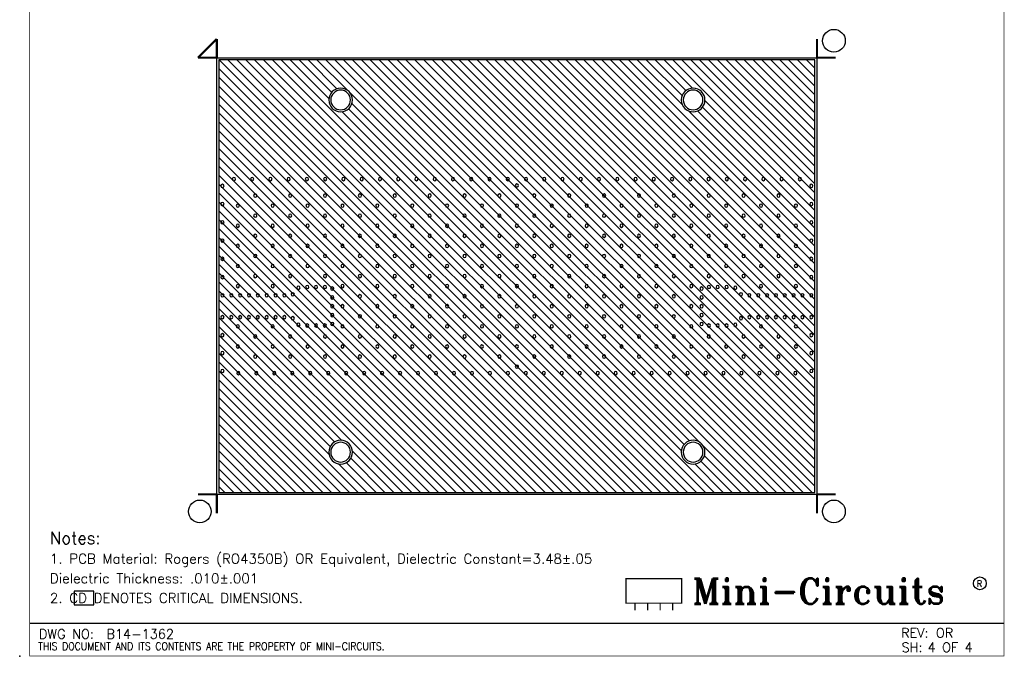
# Model space of a CAD drawing. Header units: inches. Extents: x -0.8 to 18.4, y -2.9 to 4.1.
# Tile 256 of 256: x 13.5 to 18.4, y -2.9 to 0.3. Entities that reach past the tile are written whole.
import ezdxf
from ezdxf.enums import TextEntityAlignment as Align

# ---------------------------------------------------------------- set-up
doc = ezdxf.new("R2010")
doc.units = ezdxf.units.IN
doc.header["$LTSCALE"] = 0.2
doc.header["$MEASUREMENT"] = 0
doc.header["$PDSIZE"] = -1
for name, color, linetype in [('BTM-COP', 4, 'Continuous'), ('CORNER', 7, 'Continuous'), ('NPTH', 5, 'Continuous'), ('PCB', 7, 'Continuous'), ('PCB-FRAME', 132, 'Continuous'), ('PTH', 6, 'Continuous'), ('TEXT', 7, 'Continuous'), ('TITLE-BLOCK', 7, 'Continuous')]:
    doc.layers.add(name, color=color, linetype=linetype)
doc.layers.add('BTM-COPH', color=4, linetype='Continuous', lineweight=15)
doc.styles.add('ROMAND', font='romand.shx', dxfattribs={"width": 0.9})
doc.styles.add('ROMANT', font='ROMANT.shx')
doc.styles.get("Standard").update_dxf_attribs({"font": 'txt.shx', "width": 0.9})

# ---------------------------------------------------------------- blocks, each defined once
blk = doc.blocks.new('TB_P02')
at = {"color": 16, "const_width": 0.01, "elevation": 0.05}
blk.add_lwpolyline([(4.8976, 0.6155), (4.8976, 0.4198), (5.3394, 0.4198), (5.3394, 0.6155)], close=True, dxfattribs=at)
for points in [[(4.9683, 0.4198), (4.9683, 0.3625)], [(5.0683, 0.4198), (5.0683, 0.3625)], [(5.1683, 0.4198), (5.1683, 0.3625)], [(5.2683, 0.4198), (5.2683, 0.3625)]]:
    blk.add_lwpolyline(points, dxfattribs=at)
at = {"color": 16}
blk.add_circle((7.7083, 0.5776, 0.05), 0.0507, dxfattribs=at)
blk.add_point((0.08, 0))
at = {"layer": 'TITLE-BLOCK'}
blk.add_line((0.16, 0.2622), (7.9, 0.2622), dxfattribs=at)
at = {"layer": 'TITLE-BLOCK', "const_width": 0.005}
blk.add_lwpolyline([(0.16, 0), (7.9, 0), (7.9, 10.4), (0.16, 10.4)], close=True, dxfattribs=at)
at = {"color": 16, "style": 'ROMANT'}
blk.add_text('Mini-Circuits', height=0.2, dxfattribs=at).set_placement((5.4234, 0.4157, 0.05))
at = {"color": 16}
blk.add_text('R', height=0.05, dxfattribs=at).set_placement((7.6826, 0.5505, 0.05))
at = {"style": 'ROMAND', "width": 0.9}
blk.add_text('THIS DOCUMENT AND ITS CONTENTS ARE THE PROPERTY OF MINI-CIRCUITS.', height=0.06, dxfattribs=at).set_placement((0.2275, 0.0473))
at = {"layer": 'TITLE-BLOCK', "style": 'ROMAND'}
for s, p in [('DWG NO:', (0.2326, 0.115)), ('REV:', (7.0822, 0.1239)), ('SH:', (7.0863, 0.0088))]:
    blk.add_text(s, height=0.075, dxfattribs=at).set_placement(p, align=Align.BOTTOM_LEFT)
for tag, p in [('DRAWING_NUMBER', (0.7691, 0.115)), ('CURRENT_REVISION', (7.3586, 0.1239)), ('SHEET_NUMBER', (7.2922, 0.0088))]:
    blk.add_attdef(tag, text='', height=0.075, dxfattribs=at).set_placement(p, align=Align.BOTTOM_LEFT)
blk = doc.blocks.new('B14-1362_BTM')
at = {"layer": 'BTM-COPH'}
h = blk.add_hatch(dxfattribs=at)
h.set_pattern_fill('ANSI31,_O', color=256, scale=0.25)
h.set_pattern_definition([(45, (0, 0), (-0.0220971, 0.0220971), [])])
h.paths.add_polyline_path([(0.01, 2.16), (0.01, 0.01), (2.97, 0.01), (2.97, 2.16)])
h.paths.add_polyline_path([(2.424, 1.96, -1), (2.306, 1.96, -1)], flags=16)
h.paths.add_polyline_path([(2.414, 1.96, -1), (2.316, 1.96, -1)], flags=0)
h.paths.add_polyline_path([(0.556, 1.96, -1), (0.674, 1.96, -1)], flags=16)
h.paths.add_polyline_path([(0.566, 1.96, -1), (0.664, 1.96, -1)], flags=0)
h.paths.add_polyline_path([(2.424, 0.21, -1), (2.306, 0.21, -1)], flags=16)
h.paths.add_polyline_path([(2.414, 0.21, -1), (2.316, 0.21, -1)], flags=0)
h.paths.add_polyline_path([(0.674, 0.21, -1), (0.556, 0.21, -1)], flags=16)
h.paths.add_polyline_path([(0.664, 0.21, -1), (0.566, 0.21, -1)], flags=0)
at = {"layer": 'BTM-COP'}
blk.add_lwpolyline([(2.97, 0.01), (0.01, 0.01), (0.01, 2.16), (2.97, 2.16)], close=True, dxfattribs=at)
for centre in [(0.615, 1.96), (2.365, 1.96), (0.615, 0.21), (2.365, 0.21)]:
    blk.add_circle(centre, 0.059, dxfattribs=at)
at = {"layer": 'NPTH'}
for centre in [(0.615, 1.96), (2.365, 1.96), (0.615, 0.21), (2.365, 0.21)]:
    blk.add_circle(centre, 0.049, dxfattribs=at)
at = {"layer": 'PCB-FRAME'}
blk.add_lwpolyline([(0, 0), (2.98, 0), (2.98, 2.17), (0, 2.17)], close=True, dxfattribs=at)
at = {"layer": 'PTH'}
for centre in [(0.028, 1.5569), (0.1071, 1.567), (0.1963, 1.567), (0.2856, 1.567), (0.3748, 1.567), (0.464, 1.567), (0.5532, 1.567), (0.6424, 1.567), (0.7316, 1.567), (0.8209, 1.567), (0.9101, 1.567), (0.9993, 1.567), (1.0885, 1.567), (1.1777, 1.567), (1.267, 1.567), (1.3562, 1.567), (1.4454, 1.567), (1.5346, 1.567), (1.6238, 1.567), (1.713, 1.567), (1.8023, 1.567), (1.8915, 1.567), (1.9807, 1.567), (2.0699, 1.567), (2.1591, 1.567), (2.2484, 1.567), (2.3376, 1.567), (2.4268, 1.567), (2.516, 1.567), (2.6052, 1.567), (2.6944, 1.567), (2.7837, 1.567), (2.8729, 1.567), (2.952, 1.5569), (1.49, 1.535), (0.028, 1.4677), (0.191, 1.485), (0.3642, 1.485), (0.5374, 1.485), (0.7106, 1.485), (0.8838, 1.485), (1.057, 1.485), (1.2302, 1.485), (1.4034, 1.485), (1.5766, 1.485), (1.7498, 1.485), (1.923, 1.485), (2.0962, 1.485), (2.2694, 1.485), (2.4426, 1.485), (2.6158, 1.485), (2.789, 1.485), (2.952, 1.4677), (0.1044, 1.435), (0.2776, 1.435), (0.4508, 1.435), (0.624, 1.435), (0.7972, 1.435), (0.9704, 1.435), (1.1436, 1.435), (1.3168, 1.435), (1.49, 1.435), (1.6632, 1.435), (1.8364, 1.435), (2.0096, 1.435), (2.1828, 1.435), (2.356, 1.435), (2.5292, 1.435), (2.7024, 1.435), (2.8756, 1.435), (0.028, 1.3785), (0.191, 1.385), (0.3642, 1.385), (0.5374, 1.385), (0.7106, 1.385), (0.8838, 1.385), (1.057, 1.385), (1.2302, 1.385), (1.4034, 1.385), (1.5766, 1.385), (1.7498, 1.385), (1.923, 1.385), (2.0962, 1.385), (2.2694, 1.385), (2.4426, 1.385), (2.6158, 1.385), (2.789, 1.385), (2.952, 1.3785), (0.1044, 1.335), (0.2776, 1.335), (0.4054, 1.3268), (0.4489, 1.3305), (0.4928, 1.3305), (0.5367, 1.3305), (0.573, 1.3229), (0.624, 1.335), (0.7972, 1.335), (0.9704, 1.335), (1.1436, 1.335), (1.3168, 1.335), (1.49, 1.335), (1.6632, 1.335), (1.8364, 1.335), (2.0096, 1.335), (2.1828, 1.335), (2.356, 1.335), (2.407, 1.3229), (2.4433, 1.3305), (2.4872, 1.3305), (2.5311, 1.3305), (2.5746, 1.3268), (2.7024, 1.335), (2.8756, 1.335), (0.028, 1.2892), (0.0719, 1.2892), (0.1159, 1.2892), (0.1598, 1.2892), (0.2037, 1.2892), (0.2476, 1.2892), (0.2916, 1.2892), (0.3355, 1.2892), (0.3772, 1.2944), (0.573, 1.2789), (0.7106, 1.285), (0.8838, 1.285), (1.057, 1.285), (1.2302, 1.285), (1.4034, 1.285), (1.5766, 1.285), (1.7498, 1.285), (1.923, 1.285), (2.0962, 1.285), (2.2694, 1.285), (2.407, 1.2789), (2.6028, 1.2944), (2.6445, 1.2892), (2.6884, 1.2892), (2.7324, 1.2892), (2.7763, 1.2892), (2.8202, 1.2892), (2.8641, 1.2892), (2.9081, 1.2892), (2.952, 1.2892), (0.573, 1.235), (0.624, 1.235), (0.7972, 1.235), (0.9704, 1.235), (1.1436, 1.235), (1.3168, 1.235), (1.49, 1.235), (1.6632, 1.235), (1.8364, 1.235), (2.0096, 1.235), (2.1828, 1.235), (2.356, 1.235), (2.407, 1.235), (0.028, 1.1807), (0.0719, 1.1807), (0.1159, 1.1807), (0.1598, 1.1807), (0.2037, 1.1807), (0.2476, 1.1807), (0.2916, 1.1807), (0.3355, 1.1807), (0.3772, 1.1756), (0.573, 1.1911), (0.7106, 1.185), (0.8838, 1.185), (1.057, 1.185), (1.2302, 1.185), (1.4034, 1.185), (1.5766, 1.185), (1.7498, 1.185), (1.923, 1.185), (2.0962, 1.185), (2.2694, 1.185), (2.407, 1.1911), (2.6028, 1.1756), (2.6445, 1.1807), (2.6884, 1.1807), (2.7324, 1.1807), (2.7763, 1.1807), (2.8202, 1.1807), (2.8641, 1.1807), (2.9081, 1.1807), (2.952, 1.1807), (0.1044, 1.135), (0.2776, 1.135), (0.4054, 1.1432), (0.4489, 1.1395), (0.4928, 1.1395), (0.5367, 1.1395), (0.573, 1.1471), (0.624, 1.135), (0.7972, 1.135), (0.9704, 1.135), (1.1436, 1.135), (1.3168, 1.135), (1.49, 1.135), (1.6632, 1.135), (1.8364, 1.135), (2.0096, 1.135), (2.1828, 1.135), (2.356, 1.135), (2.407, 1.1471), (2.4433, 1.1395), (2.4872, 1.1395), (2.5311, 1.1395), (2.5746, 1.1432), (2.7024, 1.135), (2.8756, 1.135), (0.028, 1.0901), (0.191, 1.085), (0.3642, 1.085), (0.5374, 1.085), (0.7106, 1.085), (0.8838, 1.085), (1.057, 1.085), (1.2302, 1.085), (1.4034, 1.085), (1.5766, 1.085), (1.7498, 1.085), (1.923, 1.085), (2.0962, 1.085), (2.2694, 1.085), (2.4426, 1.085), (2.6158, 1.085), (2.789, 1.085), (2.952, 1.0901), (0.1044, 1.035), (0.2776, 1.035), (0.4508, 1.035), (0.624, 1.035), (0.7972, 1.035), (0.9704, 1.035), (1.1436, 1.035), (1.3168, 1.035), (1.49, 1.035), (1.6632, 1.035), (1.8364, 1.035), (2.0096, 1.035), (2.1828, 1.035), (2.356, 1.035), (2.5292, 1.035), (2.7024, 1.035), (2.8756, 1.035), (0.028, 0.9994), (0.191, 0.985), (0.3642, 0.985), (0.5374, 0.985), (0.7106, 0.985), (0.8838, 0.985), (1.057, 0.985), (1.2302, 0.985), (1.4034, 0.985), (1.5766, 0.985), (1.7498, 0.985), (1.923, 0.985), (2.0962, 0.985), (2.2694, 0.985), (2.4426, 0.985), (2.6158, 0.985), (2.789, 0.985), (2.952, 0.9994), (0.1044, 0.935), (0.2776, 0.935), (0.4508, 0.935), (0.624, 0.935), (0.7972, 0.935), (0.9704, 0.935), (1.1436, 0.935), (1.3168, 0.935), (1.49, 0.935), (1.6632, 0.935), (1.8364, 0.935), (2.0096, 0.935), (2.1828, 0.935), (2.356, 0.935), (2.5292, 0.935), (2.7024, 0.935), (2.8756, 0.935), (0.028, 0.9088), (0.191, 0.885), (0.3642, 0.885), (0.5374, 0.885), (0.7106, 0.885), (0.8838, 0.885), (1.057, 0.885), (1.2302, 0.885), (1.4034, 0.885), (1.5766, 0.885), (1.7498, 0.885), (1.923, 0.885), (2.0962, 0.885), (2.2694, 0.885), (2.4426, 0.885), (2.6158, 0.885), (2.789, 0.885), (2.952, 0.9088), (0.1044, 0.835), (0.2776, 0.835), (0.4508, 0.835), (0.624, 0.835), (0.7972, 0.835), (0.9704, 0.835), (1.1436, 0.835), (1.3168, 0.835), (1.49, 0.835), (1.6632, 0.835), (1.8364, 0.835), (2.0096, 0.835), (2.1828, 0.835), (2.356, 0.835), (2.5292, 0.835), (2.7024, 0.835), (2.8756, 0.835), (0.028, 0.8181), (0.191, 0.785), (0.3642, 0.785), (0.5374, 0.785), (0.7106, 0.785), (0.8838, 0.785), (1.057, 0.785), (1.2302, 0.785), (1.4034, 0.785), (1.5766, 0.785), (1.7498, 0.785), (1.923, 0.785), (2.0962, 0.785), (2.2694, 0.785), (2.4426, 0.785), (2.6158, 0.785), (2.789, 0.785), (2.952, 0.8181), (0.028, 0.7275), (0.1044, 0.735), (0.2776, 0.735), (0.4508, 0.735), (0.624, 0.735), (0.7972, 0.735), (0.9704, 0.735), (1.1436, 0.735), (1.3168, 0.735), (1.49, 0.735), (1.6632, 0.735), (1.8364, 0.735), (2.0096, 0.735), (2.1828, 0.735), (2.356, 0.735), (2.5292, 0.735), (2.7024, 0.735), (2.8756, 0.735), (2.952, 0.7275), (0.191, 0.685), (0.3642, 0.685), (0.5374, 0.685), (0.7106, 0.685), (0.8838, 0.685), (1.057, 0.685), (1.2302, 0.685), (1.4034, 0.685), (1.5766, 0.685), (1.7498, 0.685), (1.923, 0.685), (2.0962, 0.685), (2.2694, 0.685), (2.4426, 0.685), (2.6158, 0.685), (2.789, 0.685), (0.028, 0.6368), (1.49, 0.635), (2.952, 0.6368), (0.0848, 0.603), (0.1755, 0.603), (0.2662, 0.603), (0.3568, 0.603), (0.4475, 0.603), (0.5381, 0.603), (0.6288, 0.603), (0.7194, 0.603), (0.8101, 0.603), (0.9007, 0.603), (0.9914, 0.603), (1.0821, 0.603), (1.1727, 0.603), (1.2634, 0.603), (1.354, 0.603), (1.4447, 0.603), (1.5353, 0.603), (1.626, 0.603), (1.7166, 0.603), (1.8073, 0.603), (1.898, 0.603), (1.9886, 0.603), (2.0793, 0.603), (2.1699, 0.603), (2.2606, 0.603), (2.3512, 0.603), (2.4419, 0.603), (2.5325, 0.603), (2.6232, 0.603), (2.7139, 0.603), (2.8045, 0.603), (2.8952, 0.603)]:
    blk.add_circle(centre, 0.008, dxfattribs=at)

msp = doc.modelspace()

# ---------------------------------------------------------------- linework, layer by layer
at = {"layer": 'CORNER', "const_width": 0.01055}
for points in [[(14.41929, 0.11429), (14.51304, 0.20804)], [(14.51304, 0.11429), (14.51304, 0.20804)], [(17.49304, 0.11429), (17.49304, 0.20804)], [(14.41929, 0.11429), (14.51304, 0.11429)], [(17.58679, 0.11429), (17.49304, 0.11429)], [(14.41929, -2.05571), (14.51304, -2.05571)], [(14.51304, -2.05571), (14.51304, -2.14946)], [(17.58679, -2.05571), (17.49304, -2.05571)], [(17.49304, -2.05571), (17.49304, -2.14946)]]:
    msp.add_lwpolyline(points, dxfattribs=at)
at = {"layer": 'CORNER'}
for centre in [(17.57741, 0.19866), (14.42866, -2.14009), (17.57741, -2.14009)]:
    msp.add_circle(centre, 0.05625, dxfattribs=at)
at = {"layer": 'TEXT'}
msp.add_lwpolyline([(13.80498, -2.60445), (13.90248, -2.60445), (13.90248, -2.5362), (13.80498, -2.5362)], close=True, dxfattribs=at)

# ---------------------------------------------------------------- block references
at = {"layer": 'PCB', "xscale": -1, "rotation": 180}
msp.add_blockref('B14-1362_BTM', (14.51304, 0.11429), dxfattribs=at)
at = {"layer": 'TITLE-BLOCK', "xscale": 0.625, "yscale": 0.625, "zscale": 0.625}
msp.add_blockref('TB_P02', (13.48429, -2.85857), dxfattribs=at).add_auto_attribs({'SHEET_NUMBER': '4 OF 4', 'DRAWING_NUMBER': 'B14-1362', 'CURRENT_REVISION': 'OR'})

# ---------------------------------------------------------------- texts
at = {"layer": 'TEXT', "style": 'ROMAND'}
for s, height, p in [('Notes:', 0.06, (13.68429, -2.2722)), ('1. PCB Material: Rogers (RO4350B) OR Equivalent, Dielectric Constant=3.48%%P.05', 0.04875, (13.68429, -2.37532)), ('Dielectric Thickness: .010%%P.001', 0.04875, (13.68429, -2.47282)), ('2. CD DENOTES CRITICAL DIMENSIONS.', 0.04875, (13.68429, -2.57032))]:
    msp.add_text(s, height=height, dxfattribs=at).set_placement(p, align=Align.MIDDLE_LEFT)

doc.saveas('drawing.dxf')
